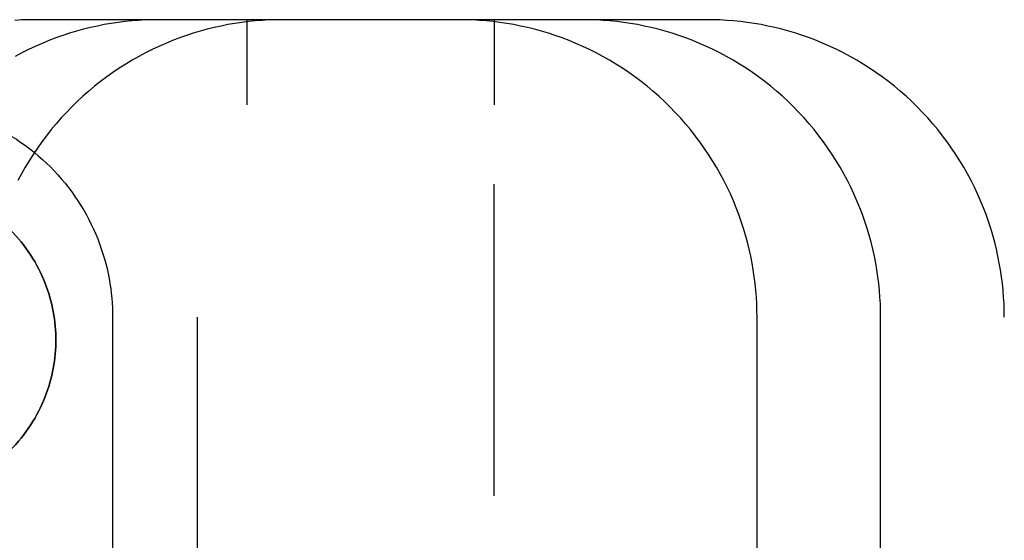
# Model space of a CAD drawing. Header units: millimetres. Extents: x 154 to 631, y -21 to 485.
# Tile 19 of 29: x 180 to 215, y 466 to 485. Entities that reach past the tile are written whole.
import ezdxf

# ---------------------------------------------------------------- set-up
doc = ezdxf.new("R2010")
doc.units = ezdxf.units.MM
doc.header["$MEASUREMENT"] = 0
doc.layers.add('Predefinito', color=5, linetype='Continuous')

# ---------------------------------------------------------------- blocks, each defined once
blk = doc.blocks.new('(#4355) Document')
at = {"layer": 'Predefinito', "extrusion": (0, 1, 0)}
for points in [[(-189.744, 809.482), (-181.019, 559.634)], [(-204.735, 808.958), (-196.01, 559.11)], [(-189.744, 809.481), (-181.019, 559.634)], [(-204.735, 808.958), (-196.01, 559.11)], [(-204.727, 808.84), (-189.737, 809.363)], [(-182.249, 809.743), (-173.524, 559.895)], [(-212.23, 808.696), (-203.505, 558.848)], [(-215.229, 808.592), (-206.504, 558.744)], [(-210.224, 808.648), (-184.24, 809.555)], [(-204.727, 808.84), (-189.737, 809.363)]]:
    blk.add_lwpolyline(points, dxfattribs=at)
at = {"layer": 'Predefinito'}
for points in [[(188.515, 481.806), (188.515, 484.806)], [(197.24, 481.806), (197.24, 484.806)], [(197.232, 468), (197.232, 479)]]:
    blk.add_lwpolyline(points, dxfattribs=at)
at = {"layer": 'Predefinito', "extrusion": (0.034899, 0, 0.999391)}
for points in [[(-10.694, -153.878), (474.473, -153.88), (474.641, -153.885), (474.81, -153.895), (474.98, -153.908), (475.152, -153.926), (475.324, -153.947), (475.497, -153.973), (475.671, -154.003), (475.846, -154.038), (476.02, -154.076), (476.195, -154.12), (476.37, -154.168), (476.545, -154.22), (476.72, -154.277), (476.894, -154.338), (477.067, -154.405), (477.24, -154.475), (477.412, -154.551), (477.582, -154.631), (477.751, -154.716), (477.919, -154.805), (478.085, -154.899), (478.249, -154.998), (478.411, -155.101), (478.57, -155.208), (478.727, -155.319), (478.882, -155.435), (479.034, -155.555), (479.183, -155.679), (479.328, -155.807), (479.471, -155.939), (479.61, -156.075), (479.745, -156.214), (479.877, -156.356), (480.005, -156.502), (480.129, -156.651), (480.249, -156.803), (480.365, -156.957), (480.477, -157.114), (480.584, -157.274), (480.687, -157.436), (480.785, -157.6), (480.879, -157.766), (480.969, -157.933), (481.053, -158.102), (481.134, -158.273), (481.209, -158.445), (481.28, -158.617), (481.346, -158.791), (481.408, -158.965), (481.465, -159.139), (481.517, -159.314), (481.565, -159.489), (481.608, -159.664), (481.647, -159.839), (481.681, -160.013), (481.711, -160.187), (481.737, -160.36), (481.759, -160.533), (481.776, -160.704), (481.79, -160.874), (481.799, -161.044), (481.805, -161.212), (481.806, -176.378), (481.805, -176.544), (481.799, -176.712), (481.79, -176.882), (481.776, -177.052), (481.759, -177.223), (481.737, -177.396), (481.711, -177.569), (481.681, -177.743), (481.647, -177.917), (481.608, -178.092), (481.565, -178.267), (481.517, -178.442), (481.465, -178.617), (481.408, -178.791), (481.346, -178.965), (481.28, -179.139), (481.209, -179.311), (481.134, -179.483), (481.053, -179.654), (480.969, -179.823), (480.879, -179.99), (480.785, -180.156), (480.687, -180.32), (480.584, -180.482), (480.477, -180.642), (480.365, -180.799), (480.249, -180.953), (480.129, -181.105), (480.005, -181.254), (479.877, -181.4), (479.745, -181.542), (479.61, -181.681), (479.471, -181.817), (479.328, -181.949), (479.183, -182.077), (479.034, -182.201), (478.882, -182.321), (478.727, -182.437), (478.57, -182.548), (478.411, -182.655), (478.249, -182.758), (478.085, -182.857), (477.919, -182.951), (477.751, -183.04), (477.582, -183.125), (477.412, -183.205), (477.24, -183.281), (477.067, -183.351), (476.894, -183.418), (476.72, -183.479), (476.545, -183.536), (476.37, -183.589), (476.195, -183.636), (476.02, -183.68), (475.846, -183.718), (475.671, -183.753), (475.497, -183.783), (475.324, -183.809), (475.152, -183.83), (474.98, -183.848), (474.81, -183.861), (474.641, -183.871), (474.473, -183.876), (474.306, -183.878)], [(-10.694, -153.878), (474.473, -153.88), (474.641, -153.885), (474.81, -153.895), (474.98, -153.908), (475.152, -153.926), (475.324, -153.947), (475.497, -153.973), (475.671, -154.003), (475.846, -154.038), (476.02, -154.076), (476.195, -154.12), (476.37, -154.168), (476.545, -154.22), (476.72, -154.277), (476.894, -154.338), (477.067, -154.405), (477.24, -154.475), (477.412, -154.551), (477.582, -154.631), (477.751, -154.716), (477.919, -154.805), (478.085, -154.899), (478.249, -154.998), (478.411, -155.101), (478.57, -155.208), (478.727, -155.319), (478.882, -155.435), (479.034, -155.555), (479.183, -155.679), (479.328, -155.807), (479.471, -155.939), (479.61, -156.075), (479.745, -156.214), (479.877, -156.356), (480.005, -156.502), (480.129, -156.651), (480.249, -156.803), (480.365, -156.957), (480.477, -157.114), (480.584, -157.274), (480.687, -157.436), (480.785, -157.6), (480.879, -157.766), (480.969, -157.933), (481.053, -158.102), (481.134, -158.273), (481.209, -158.445), (481.28, -158.617), (481.346, -158.791), (481.408, -158.965), (481.465, -159.139), (481.517, -159.314), (481.565, -159.489), (481.608, -159.664), (481.647, -159.839), (481.681, -160.013), (481.711, -160.187), (481.737, -160.36), (481.759, -160.533), (481.776, -160.704), (481.79, -160.874), (481.799, -161.044), (481.805, -161.212), (481.806, -176.378), (481.805, -176.544), (481.799, -176.712), (481.79, -176.882), (481.776, -177.052), (481.759, -177.223), (481.737, -177.396), (481.711, -177.569), (481.681, -177.743), (481.647, -177.917), (481.608, -178.092), (481.565, -178.267), (481.517, -178.442), (481.465, -178.617), (481.408, -178.791), (481.346, -178.965), (481.28, -179.139), (481.209, -179.311), (481.134, -179.483), (481.053, -179.654), (480.969, -179.823), (480.879, -179.99), (480.785, -180.156), (480.687, -180.32), (480.584, -180.482), (480.477, -180.642), (480.365, -180.799), (480.249, -180.953), (480.129, -181.105), (480.005, -181.254), (479.877, -181.4), (479.745, -181.542), (479.61, -181.681), (479.471, -181.817), (479.328, -181.949), (479.183, -182.077), (479.034, -182.201), (478.882, -182.321), (478.727, -182.437), (478.57, -182.548), (478.411, -182.655), (478.249, -182.758), (478.085, -182.857), (477.919, -182.951), (477.751, -183.04), (477.582, -183.125), (477.412, -183.205), (477.24, -183.281), (477.067, -183.351), (476.894, -183.418), (476.72, -183.479), (476.545, -183.536), (476.37, -183.589), (476.195, -183.636), (476.02, -183.68), (475.846, -183.718), (475.671, -183.753), (475.497, -183.783), (475.324, -183.809), (475.152, -183.83), (474.98, -183.848), (474.81, -183.861), (474.641, -183.871), (474.473, -183.876), (474.306, -183.878)], [(-10.694, -153.878), (474.473, -153.88), (474.641, -153.885), (474.81, -153.895), (474.98, -153.908), (475.152, -153.926), (475.324, -153.947), (475.497, -153.973), (475.671, -154.003), (475.846, -154.038), (476.02, -154.076), (476.195, -154.12), (476.37, -154.168), (476.545, -154.22), (476.72, -154.277), (476.894, -154.338), (477.067, -154.405), (477.24, -154.475), (477.412, -154.551), (477.582, -154.631), (477.751, -154.716), (477.919, -154.805), (478.085, -154.899), (478.249, -154.998), (478.411, -155.101), (478.57, -155.208), (478.727, -155.319), (478.882, -155.435), (479.034, -155.555), (479.183, -155.679), (479.328, -155.807), (479.471, -155.939), (479.61, -156.075), (479.745, -156.214), (479.877, -156.356), (480.005, -156.502), (480.129, -156.651), (480.249, -156.803), (480.365, -156.957), (480.477, -157.114), (480.584, -157.274), (480.687, -157.436), (480.785, -157.6), (480.879, -157.766), (480.969, -157.933), (481.053, -158.102), (481.134, -158.273), (481.209, -158.445), (481.28, -158.617), (481.346, -158.791), (481.408, -158.965), (481.465, -159.139), (481.517, -159.314), (481.565, -159.489), (481.608, -159.664), (481.647, -159.839), (481.681, -160.013), (481.711, -160.187), (481.737, -160.36), (481.759, -160.533), (481.776, -160.704), (481.79, -160.874), (481.799, -161.044), (481.805, -161.212), (481.806, -176.378), (481.805, -176.544), (481.799, -176.712), (481.79, -176.882), (481.776, -177.052), (481.759, -177.223), (481.737, -177.396), (481.711, -177.569), (481.681, -177.743), (481.647, -177.917), (481.608, -178.092), (481.565, -178.267), (481.517, -178.442), (481.465, -178.617), (481.408, -178.791), (481.346, -178.965), (481.28, -179.139), (481.209, -179.311), (481.134, -179.483), (481.053, -179.654), (480.969, -179.823), (480.879, -179.99), (480.785, -180.156), (480.687, -180.32), (480.584, -180.482), (480.477, -180.642), (480.365, -180.799), (480.249, -180.953), (480.129, -181.105), (480.005, -181.254), (479.877, -181.4), (479.745, -181.542), (479.61, -181.681), (479.471, -181.817), (479.328, -181.949), (479.183, -182.077), (479.034, -182.201), (478.882, -182.321), (478.727, -182.437), (478.57, -182.548), (478.411, -182.655), (478.249, -182.758), (478.085, -182.857), (477.919, -182.951), (477.751, -183.04), (477.582, -183.125), (477.412, -183.205), (477.24, -183.281), (477.067, -183.351), (476.894, -183.418), (476.72, -183.479), (476.545, -183.536), (476.37, -183.589), (476.195, -183.636), (476.02, -183.68), (475.846, -183.718), (475.671, -183.753), (475.497, -183.783), (475.324, -183.809), (475.152, -183.83), (474.98, -183.848), (474.81, -183.861), (474.641, -183.871), (474.473, -183.876), (474.306, -183.878)], [(468, -161.375), (468.001, -161.253), (468.005, -161.129), (468.012, -161.005), (468.022, -160.88), (468.035, -160.755), (468.051, -160.628), (468.07, -160.501), (468.092, -160.374), (468.117, -160.246), (468.146, -160.118), (468.177, -159.99), (468.212, -159.861), (468.251, -159.733), (468.292, -159.605), (468.338, -159.477), (468.386, -159.35), (468.438, -159.224), (468.493, -159.098), (468.552, -158.973), (468.614, -158.849), (468.68, -158.726), (468.749, -158.604), (468.821, -158.484), (468.897, -158.365), (468.975, -158.248), (469.057, -158.133), (469.142, -158.019), (469.23, -157.908), (469.321, -157.799), (469.415, -157.692), (469.512, -157.588), (469.611, -157.486), (469.713, -157.386), (469.817, -157.29), (469.924, -157.196), (470.033, -157.105), (470.145, -157.017), (470.258, -156.932), (470.373, -156.85), (470.49, -156.771), (470.609, -156.696), (470.729, -156.624), (470.851, -156.555), (470.974, -156.489), (471.098, -156.427), (471.223, -156.368), (471.349, -156.313), (471.475, -156.261), (471.603, -156.212), (471.73, -156.167), (471.858, -156.125), (471.987, -156.087), (472.115, -156.052), (472.243, -156.02), (472.371, -155.992), (472.499, -155.966), (472.627, -155.944), (472.754, -155.926), (472.88, -155.91), (473.006, -155.897), (473.131, -155.887), (473.255, -155.88), (473.378, -155.876), (473.5, -155.875), (473.622, -155.876), (473.745, -155.88), (473.869, -155.887), (473.994, -155.897), (474.12, -155.91), (474.246, -155.926), (474.373, -155.944), (474.501, -155.966), (474.629, -155.992), (474.757, -156.02), (474.885, -156.052), (475.013, -156.087), (475.142, -156.125), (475.27, -156.167), (475.397, -156.212), (475.525, -156.261), (475.651, -156.313), (475.777, -156.368), (475.902, -156.427), (476.026, -156.489), (476.149, -156.555), (476.271, -156.624), (476.391, -156.696), (476.51, -156.771), (476.627, -156.85), (476.742, -156.932), (476.855, -157.017), (476.967, -157.105), (477.076, -157.196), (477.183, -157.29), (477.287, -157.386), (477.389, -157.486), (477.488, -157.588), (477.585, -157.692), (477.679, -157.799), (477.77, -157.908), (477.858, -158.019), (477.943, -158.133), (478.025, -158.248), (478.103, -158.365), (478.179, -158.484), (478.251, -158.604), (478.32, -158.726), (478.386, -158.849), (478.448, -158.973), (478.507, -159.098), (478.562, -159.224), (478.614, -159.35), (478.662, -159.477), (478.708, -159.605), (478.749, -159.733), (478.788, -159.861), (478.823, -159.99), (478.854, -160.118), (478.883, -160.246), (478.908, -160.374), (478.93, -160.501), (478.949, -160.628), (478.965, -160.755), (478.978, -160.88), (478.988, -161.005), (478.995, -161.129), (478.999, -161.253), (479, -161.375)], [(468, -161.375), (468.001, -161.253), (468.005, -161.129), (468.012, -161.005), (468.022, -160.88), (468.035, -160.755), (468.051, -160.628), (468.07, -160.501), (468.092, -160.374), (468.117, -160.246), (468.146, -160.118), (468.177, -159.99), (468.212, -159.861), (468.251, -159.733), (468.292, -159.605), (468.338, -159.477), (468.386, -159.35), (468.438, -159.224), (468.493, -159.098), (468.552, -158.973), (468.614, -158.849), (468.68, -158.726), (468.749, -158.604), (468.821, -158.484), (468.897, -158.365), (468.975, -158.248), (469.057, -158.133), (469.142, -158.019), (469.23, -157.908), (469.321, -157.799), (469.415, -157.692), (469.512, -157.588), (469.611, -157.486), (469.713, -157.386), (469.817, -157.29), (469.924, -157.196), (470.033, -157.105), (470.145, -157.017), (470.258, -156.932), (470.373, -156.85), (470.49, -156.771), (470.609, -156.696), (470.729, -156.624), (470.851, -156.555), (470.974, -156.489), (471.098, -156.427), (471.223, -156.368), (471.349, -156.313), (471.475, -156.261), (471.603, -156.212), (471.73, -156.167), (471.858, -156.125), (471.987, -156.087), (472.115, -156.052), (472.243, -156.02), (472.371, -155.992), (472.499, -155.966), (472.627, -155.944), (472.754, -155.926), (472.88, -155.91), (473.006, -155.897), (473.131, -155.887), (473.255, -155.88), (473.378, -155.876), (473.5, -155.875), (473.622, -155.876), (473.745, -155.88), (473.869, -155.887), (473.994, -155.897), (474.12, -155.91), (474.246, -155.926), (474.373, -155.944), (474.501, -155.966), (474.629, -155.992), (474.757, -156.02), (474.885, -156.052), (475.013, -156.087), (475.142, -156.125), (475.27, -156.167), (475.397, -156.212), (475.525, -156.261), (475.651, -156.313), (475.777, -156.368), (475.902, -156.427), (476.026, -156.489), (476.149, -156.555), (476.271, -156.624), (476.391, -156.696), (476.51, -156.771), (476.627, -156.85), (476.742, -156.932), (476.855, -157.017), (476.967, -157.105), (477.076, -157.196), (477.183, -157.29), (477.287, -157.386), (477.389, -157.486), (477.488, -157.588), (477.585, -157.692), (477.679, -157.799), (477.77, -157.908), (477.858, -158.019), (477.943, -158.133), (478.025, -158.248), (478.103, -158.365), (478.179, -158.484), (478.251, -158.604), (478.32, -158.726), (478.386, -158.849), (478.448, -158.973), (478.507, -159.098), (478.562, -159.224), (478.614, -159.35), (478.662, -159.477), (478.708, -159.605), (478.749, -159.733), (478.788, -159.861), (478.823, -159.99), (478.854, -160.118), (478.883, -160.246), (478.908, -160.374), (478.93, -160.501), (478.949, -160.628), (478.965, -160.755), (478.978, -160.88), (478.988, -161.005), (478.995, -161.129), (478.999, -161.253), (479, -176.375)], [(479, -176.375), (478.999, -176.497), (478.995, -176.62), (478.988, -176.744), (478.978, -176.869), (478.965, -176.995), (478.949, -177.121), (478.93, -177.248), (478.908, -177.375), (478.883, -177.503), (478.854, -177.631), (478.823, -177.76), (478.788, -177.888), (478.749, -178.016), (478.708, -178.144), (478.662, -178.272), (478.614, -178.399), (478.562, -178.526), (478.507, -178.652), (478.448, -178.777), (478.386, -178.901), (478.32, -179.024), (478.251, -179.145), (478.179, -179.266), (478.103, -179.384), (478.025, -179.501), (477.943, -179.617), (477.858, -179.73), (477.77, -179.841), (477.679, -179.95), (477.585, -180.057), (477.488, -180.162), (477.389, -180.264), (477.287, -180.363), (477.183, -180.46), (477.076, -180.554), (476.967, -180.645), (476.855, -180.733), (476.742, -180.818), (476.627, -180.899), (476.51, -180.978), (476.391, -181.054), (476.271, -181.126), (476.149, -181.195), (476.026, -181.26), (475.902, -181.322), (475.777, -181.381), (475.651, -181.437), (475.525, -181.489), (475.397, -181.537), (475.27, -181.582), (475.142, -181.624), (475.013, -181.662), (474.885, -181.697), (474.757, -181.729), (474.629, -181.758), (474.501, -181.783), (474.373, -181.805), (474.246, -181.824), (474.12, -181.84), (473.994, -181.852), (473.869, -181.862), (473.745, -181.869), (473.622, -181.873), (473.5, -181.875), (473.378, -181.873), (473.255, -181.869), (473.131, -181.862), (473.006, -181.852), (472.88, -181.84), (472.754, -181.824), (472.627, -181.805), (472.499, -181.783), (472.371, -181.758), (472.243, -181.729), (472.115, -181.697), (471.987, -181.662), (471.858, -181.624), (471.73, -181.582), (471.603, -181.537), (471.475, -181.489), (471.349, -181.437), (471.223, -181.381), (471.098, -181.322), (470.974, -181.26), (470.851, -181.195), (470.729, -181.126), (470.609, -181.054), (470.49, -180.978), (470.373, -180.899), (470.258, -180.818), (470.145, -180.733), (470.033, -180.645), (469.924, -180.554), (469.817, -180.46), (469.713, -180.363), (469.611, -180.264), (469.512, -180.162), (469.415, -180.057), (469.321, -179.95), (469.23, -179.841), (469.142, -179.73), (469.057, -179.617), (468.975, -179.501), (468.897, -179.384), (468.821, -179.266), (468.749, -179.145), (468.68, -179.024), (468.614, -178.901), (468.552, -178.777), (468.493, -178.652), (468.438, -178.526), (468.386, -178.399), (468.338, -178.272), (468.292, -178.144), (468.251, -178.016), (468.212, -177.888), (468.177, -177.76), (468.146, -177.631), (468.117, -177.503), (468.092, -177.375), (468.07, -177.248), (468.051, -177.121), (468.035, -176.995), (468.022, -176.869), (468.012, -176.744), (468.005, -176.62), (468.001, -176.497), (468, -161.375)], [(468, -176.375), (468.001, -176.497), (468.005, -176.62), (468.012, -176.744), (468.022, -176.869), (468.035, -176.995), (468.051, -177.121), (468.07, -177.248), (468.092, -177.375), (468.117, -177.503), (468.146, -177.631), (468.177, -177.76), (468.212, -177.888), (468.251, -178.016), (468.292, -178.144), (468.338, -178.272), (468.386, -178.399), (468.438, -178.526), (468.493, -178.652), (468.552, -178.777), (468.614, -178.901), (468.68, -179.024), (468.749, -179.145), (468.821, -179.266), (468.897, -179.384), (468.975, -179.501), (469.057, -179.617), (469.142, -179.73), (469.23, -179.841), (469.321, -179.95), (469.415, -180.057), (469.512, -180.162), (469.611, -180.264), (469.713, -180.363), (469.817, -180.46), (469.924, -180.554), (470.033, -180.645), (470.145, -180.733), (470.258, -180.818), (470.373, -180.899), (470.49, -180.978), (470.609, -181.054), (470.729, -181.126), (470.851, -181.195), (470.974, -181.26), (471.098, -181.322), (471.223, -181.381), (471.349, -181.437), (471.475, -181.489), (471.603, -181.537), (471.73, -181.582), (471.858, -181.624), (471.987, -181.662), (472.115, -181.697), (472.243, -181.729), (472.371, -181.758), (472.499, -181.783), (472.627, -181.805), (472.754, -181.824), (472.88, -181.84), (473.006, -181.852), (473.131, -181.862), (473.255, -181.869), (473.378, -181.873), (473.5, -181.875), (473.622, -181.873), (473.745, -181.869), (473.869, -181.862), (473.994, -181.852), (474.12, -181.84), (474.246, -181.824), (474.373, -181.805), (474.501, -181.783), (474.629, -181.758), (474.757, -181.729), (474.885, -181.697), (475.013, -181.662), (475.142, -181.624), (475.27, -181.582), (475.397, -181.537), (475.525, -181.489), (475.651, -181.437), (475.777, -181.381), (475.902, -181.322), (476.026, -181.26), (476.149, -181.195), (476.271, -181.126), (476.391, -181.054), (476.51, -180.978), (476.627, -180.899), (476.742, -180.818), (476.855, -180.733), (476.967, -180.645), (477.076, -180.554), (477.183, -180.46), (477.287, -180.363), (477.389, -180.264), (477.488, -180.162), (477.585, -180.057), (477.679, -179.95), (477.77, -179.841), (477.858, -179.73), (477.943, -179.617), (478.025, -179.501), (478.103, -179.384), (478.179, -179.266), (478.251, -179.145), (478.32, -179.024), (478.386, -178.901), (478.448, -178.777), (478.507, -178.652), (478.562, -178.526), (478.614, -178.399), (478.662, -178.272), (478.708, -178.144), (478.749, -178.016), (478.788, -177.888), (478.823, -177.76), (478.854, -177.631), (478.883, -177.503), (478.908, -177.375), (478.93, -177.248), (478.949, -177.121), (478.965, -176.995), (478.978, -176.869), (478.988, -176.744), (478.995, -176.62), (478.999, -176.497), (479, -176.375)], [(474.306, -183.878), (-10.86, -183.876), (-11.028, -183.871), (-11.197, -183.861), (-11.367, -183.848), (-11.539, -183.83), (-11.711, -183.809), (-11.884, -183.783), (-12.058, -183.753), (-12.233, -183.718), (-12.407, -183.68), (-12.582, -183.636), (-12.757, -183.589), (-12.932, -183.536), (-13.107, -183.479), (-13.281, -183.418), (-13.454, -183.351), (-13.627, -183.281), (-13.799, -183.205), (-13.969, -183.125), (-14.138, -183.04), (-14.306, -182.951), (-14.472, -182.857), (-14.636, -182.758), (-14.798, -182.655), (-14.957, -182.548), (-15.114, -182.437), (-15.269, -182.321), (-15.421, -182.201), (-15.57, -182.077), (-15.715, -181.949), (-15.858, -181.817), (-15.997, -181.681), (-16.132, -181.542), (-16.264, -181.4), (-16.392, -181.254), (-16.516, -181.105), (-16.636, -180.953), (-16.752, -180.799), (-16.864, -180.642), (-16.971, -180.482), (-17.074, -180.32), (-17.172, -180.156), (-17.266, -179.99), (-17.356, -179.823), (-17.44, -179.654), (-17.521, -179.483), (-17.596, -179.311), (-17.667, -179.139), (-17.733, -178.965), (-17.795, -178.791), (-17.852, -178.617), (-17.904, -178.442), (-17.952, -178.267), (-17.995, -178.092), (-18.034, -177.917), (-18.068, -177.743), (-18.098, -177.569), (-18.124, -177.396), (-18.146, -177.223), (-18.163, -177.052), (-18.177, -176.882), (-18.186, -176.712), (-18.192, -176.544), (-18.194, -161.378), (-18.192, -161.212), (-18.186, -161.044), (-18.177, -160.874), (-18.163, -160.704), (-18.146, -160.533), (-18.124, -160.36), (-18.098, -160.187), (-18.068, -160.013), (-18.034, -159.839), (-17.995, -159.664), (-17.952, -159.489), (-17.904, -159.314), (-17.852, -159.139), (-17.795, -158.965), (-17.733, -158.791), (-17.667, -158.617), (-17.596, -158.445), (-17.521, -158.273), (-17.44, -158.102), (-17.356, -157.933), (-17.266, -157.766), (-17.172, -157.6), (-17.074, -157.436), (-16.971, -157.274), (-16.864, -157.114), (-16.752, -156.957), (-16.636, -156.803), (-16.516, -156.651), (-16.392, -156.502), (-16.264, -156.356), (-16.132, -156.214), (-15.997, -156.075), (-15.858, -155.939), (-15.715, -155.807), (-15.57, -155.679), (-15.421, -155.555), (-15.269, -155.435), (-15.114, -155.319), (-14.957, -155.208), (-14.798, -155.101), (-14.636, -154.998), (-14.472, -154.899), (-14.306, -154.805), (-14.138, -154.716), (-13.969, -154.631), (-13.799, -154.551), (-13.627, -154.475), (-13.454, -154.405), (-13.281, -154.338), (-13.107, -154.277), (-12.932, -154.22), (-12.757, -154.168), (-12.582, -154.12), (-12.407, -154.076), (-12.233, -154.038), (-12.058, -154.003), (-11.884, -153.973), (-11.711, -153.947), (-11.539, -153.926), (-11.367, -153.908), (-11.197, -153.895), (-11.028, -153.885), (-10.86, -153.88), (-10.694, -153.878)], [(474.306, -183.878), (-10.86, -183.876), (-11.028, -183.871), (-11.197, -183.861), (-11.367, -183.848), (-11.539, -183.83), (-11.711, -183.809), (-11.884, -183.783), (-12.058, -183.753), (-12.233, -183.718), (-12.407, -183.68), (-12.582, -183.636), (-12.757, -183.589), (-12.932, -183.536), (-13.107, -183.479), (-13.281, -183.418), (-13.454, -183.351), (-13.627, -183.281), (-13.799, -183.205), (-13.969, -183.125), (-14.138, -183.04), (-14.306, -182.951), (-14.472, -182.857), (-14.636, -182.758), (-14.798, -182.655), (-14.957, -182.548), (-15.114, -182.437), (-15.269, -182.321), (-15.421, -182.201), (-15.57, -182.077), (-15.715, -181.949), (-15.858, -181.817), (-15.997, -181.681), (-16.132, -181.542), (-16.264, -181.4), (-16.392, -181.254), (-16.516, -181.105), (-16.636, -180.953), (-16.752, -180.799), (-16.864, -180.642), (-16.971, -180.482), (-17.074, -180.32), (-17.172, -180.156), (-17.266, -179.99), (-17.356, -179.823), (-17.44, -179.654), (-17.521, -179.483), (-17.596, -179.311), (-17.667, -179.139), (-17.733, -178.965), (-17.795, -178.791), (-17.852, -178.617), (-17.904, -178.442), (-17.952, -178.267), (-17.995, -178.092), (-18.034, -177.917), (-18.068, -177.743), (-18.098, -177.569), (-18.124, -177.396), (-18.146, -177.223), (-18.163, -177.052), (-18.177, -176.882), (-18.186, -176.712), (-18.192, -176.544), (-18.194, -161.378), (-18.192, -161.212), (-18.186, -161.044), (-18.177, -160.874), (-18.163, -160.704), (-18.146, -160.533), (-18.124, -160.36), (-18.098, -160.187), (-18.068, -160.013), (-18.034, -159.839), (-17.995, -159.664), (-17.952, -159.489), (-17.904, -159.314), (-17.852, -159.139), (-17.795, -158.965), (-17.733, -158.791), (-17.667, -158.617), (-17.596, -158.445), (-17.521, -158.273), (-17.44, -158.102), (-17.356, -157.933), (-17.266, -157.766), (-17.172, -157.6), (-17.074, -157.436), (-16.971, -157.274), (-16.864, -157.114), (-16.752, -156.957), (-16.636, -156.803), (-16.516, -156.651), (-16.392, -156.502), (-16.264, -156.356), (-16.132, -156.214), (-15.997, -156.075), (-15.858, -155.939), (-15.715, -155.807), (-15.57, -155.679), (-15.421, -155.555), (-15.269, -155.435), (-15.114, -155.319), (-14.957, -155.208), (-14.798, -155.101), (-14.636, -154.998), (-14.472, -154.899), (-14.306, -154.805), (-14.138, -154.716), (-13.969, -154.631), (-13.799, -154.551), (-13.627, -154.475), (-13.454, -154.405), (-13.281, -154.338), (-13.107, -154.277), (-12.932, -154.22), (-12.757, -154.168), (-12.582, -154.12), (-12.407, -154.076), (-12.233, -154.038), (-12.058, -154.003), (-11.884, -153.973), (-11.711, -153.947), (-11.539, -153.926), (-11.367, -153.908), (-11.197, -153.895), (-11.028, -153.885), (-10.86, -153.88), (-10.694, -153.878)], [(-10.694, -150.878), (-10.927, -150.881), (-11.162, -150.888), (-11.399, -150.902), (-11.637, -150.92), (-11.877, -150.945), (-12.118, -150.975), (-12.361, -151.011), (-12.604, -151.053), (-12.848, -151.101), (-13.093, -151.156), (-13.338, -151.216), (-13.583, -151.283), (-13.828, -151.357), (-14.072, -151.436), (-14.316, -151.523), (-14.559, -151.615), (-14.8, -151.714), (-15.041, -151.82), (-15.279, -151.932), (-15.516, -152.051), (-15.751, -152.176), (-15.983, -152.308), (-16.213, -152.446), (-16.439, -152.59), (-16.663, -152.74), (-16.883, -152.896), (-17.099, -153.058), (-17.312, -153.226), (-17.52, -153.4), (-17.724, -153.579), (-17.924, -153.764), (-18.118, -153.953), (-18.308, -154.148), (-18.492, -154.348), (-18.672, -154.552), (-18.845, -154.76), (-19.013, -154.972), (-19.175, -155.189), (-19.332, -155.409), (-19.482, -155.632), (-19.626, -155.859), (-19.764, -156.089), (-19.895, -156.321), (-20.021, -156.555), (-20.139, -156.792), (-20.251, -157.031), (-20.357, -157.271), (-20.456, -157.513), (-20.549, -157.756), (-20.635, -158), (-20.715, -158.244), (-20.788, -158.489), (-20.855, -158.734), (-20.916, -158.979), (-20.97, -159.223), (-21.018, -159.467), (-21.06, -159.711), (-21.096, -159.953), (-21.127, -160.195), (-21.151, -160.435), (-21.17, -160.673), (-21.183, -160.91), (-21.191, -161.145), (-21.194, -176.378), (-21.191, -176.611), (-21.183, -176.846), (-21.17, -177.083), (-21.151, -177.321), (-21.127, -177.562), (-21.096, -177.803), (-21.06, -178.045), (-21.018, -178.289), (-20.97, -178.533), (-20.916, -178.777), (-20.855, -179.022), (-20.788, -179.267), (-20.715, -179.512), (-20.635, -179.756), (-20.549, -180), (-20.456, -180.243), (-20.357, -180.485), (-20.251, -180.725), (-20.139, -180.964), (-20.021, -181.201), (-19.895, -181.435), (-19.764, -181.668), (-19.626, -181.897), (-19.482, -182.124), (-19.332, -182.347), (-19.175, -182.567), (-19.013, -182.784), (-18.845, -182.996), (-18.672, -183.205), (-18.492, -183.409), (-18.308, -183.608), (-18.118, -183.803), (-17.924, -183.992), (-17.724, -184.177), (-17.52, -184.356), (-17.312, -184.53), (-17.099, -184.698), (-16.883, -184.86), (-16.663, -185.016), (-16.439, -185.166), (-16.213, -185.311), (-15.983, -185.448), (-15.751, -185.58), (-15.516, -185.705), (-15.279, -185.824), (-15.041, -185.936), (-14.8, -186.042), (-14.559, -186.141), (-14.316, -186.233), (-14.072, -186.32), (-13.828, -186.399), (-13.583, -186.473), (-13.338, -186.54), (-13.093, -186.6), (-12.848, -186.655), (-12.604, -186.703), (-12.361, -186.745), (-12.118, -186.781), (-11.877, -186.811), (-11.637, -186.836), (-11.399, -186.854), (-11.162, -186.868), (-10.927, -186.875), (474.306, -186.878)], [(474.306, -183.878), (-10.86, -183.876), (-11.028, -183.871), (-11.197, -183.861), (-11.367, -183.848), (-11.539, -183.83), (-11.711, -183.809), (-11.884, -183.783), (-12.058, -183.753), (-12.233, -183.718), (-12.407, -183.68), (-12.582, -183.636), (-12.757, -183.589), (-12.932, -183.536), (-13.107, -183.479), (-13.281, -183.418), (-13.454, -183.351), (-13.627, -183.281), (-13.799, -183.205), (-13.969, -183.125), (-14.138, -183.04), (-14.306, -182.951), (-14.472, -182.857), (-14.636, -182.758), (-14.798, -182.655), (-14.957, -182.548), (-15.114, -182.437), (-15.269, -182.321), (-15.421, -182.201), (-15.57, -182.077), (-15.715, -181.949), (-15.858, -181.817), (-15.997, -181.681), (-16.132, -181.542), (-16.264, -181.4), (-16.392, -181.254), (-16.516, -181.105), (-16.636, -180.953), (-16.752, -180.799), (-16.864, -180.642), (-16.971, -180.482), (-17.074, -180.32), (-17.172, -180.156), (-17.266, -179.99), (-17.356, -179.823), (-17.44, -179.654), (-17.521, -179.483), (-17.596, -179.311), (-17.667, -179.139), (-17.733, -178.965), (-17.795, -178.791), (-17.852, -178.617), (-17.904, -178.442), (-17.952, -178.267), (-17.995, -178.092), (-18.034, -177.917), (-18.068, -177.743), (-18.098, -177.569), (-18.124, -177.396), (-18.146, -177.223), (-18.163, -177.052), (-18.177, -176.882), (-18.186, -176.712), (-18.192, -176.544), (-18.194, -161.378), (-18.192, -161.212), (-18.186, -161.044), (-18.177, -160.874), (-18.163, -160.704), (-18.146, -160.533), (-18.124, -160.36), (-18.098, -160.187), (-18.068, -160.013), (-18.034, -159.839), (-17.995, -159.664), (-17.952, -159.489), (-17.904, -159.314), (-17.852, -159.139), (-17.795, -158.965), (-17.733, -158.791), (-17.667, -158.617), (-17.596, -158.445), (-17.521, -158.273), (-17.44, -158.102), (-17.356, -157.933), (-17.266, -157.766), (-17.172, -157.6), (-17.074, -157.436), (-16.971, -157.274), (-16.864, -157.114), (-16.752, -156.957), (-16.636, -156.803), (-16.516, -156.651), (-16.392, -156.502), (-16.264, -156.356), (-16.132, -156.214), (-15.997, -156.075), (-15.858, -155.939), (-15.715, -155.807), (-15.57, -155.679), (-15.421, -155.555), (-15.269, -155.435), (-15.114, -155.319), (-14.957, -155.208), (-14.798, -155.101), (-14.636, -154.998), (-14.472, -154.899), (-14.306, -154.805), (-14.138, -154.716), (-13.969, -154.631), (-13.799, -154.551), (-13.627, -154.475), (-13.454, -154.405), (-13.281, -154.338), (-13.107, -154.277), (-12.932, -154.22), (-12.757, -154.168), (-12.582, -154.12), (-12.407, -154.076), (-12.233, -154.038), (-12.058, -154.003), (-11.884, -153.973), (-11.711, -153.947), (-11.539, -153.926), (-11.367, -153.908), (-11.197, -153.895), (-11.028, -153.885), (-10.86, -153.88), (-10.694, -153.878)]]:
    blk.add_lwpolyline(points, dxfattribs=at)
at = {"layer": 'Predefinito'}
for points in [[(206.504, 474.306, 558.744), (206.501, 474.54, 558.744), (206.493, 474.775, 558.744), (206.48, 475.011, 558.744), (206.461, 475.25, 558.745), (206.437, 475.49, 558.746), (206.407, 475.731, 558.747), (206.371, 475.974, 558.748), (206.329, 476.217, 558.75), (206.28, 476.461, 558.751), (206.226, 476.706, 558.753), (206.166, 476.951, 558.755), (206.099, 477.196, 558.758), (206.025, 477.44, 558.76), (205.946, 477.685, 558.763), (205.86, 477.929, 558.766), (205.767, 478.171, 558.769), (205.668, 478.413, 558.773), (205.562, 478.654, 558.776), (205.45, 478.892, 558.78), (205.331, 479.129, 558.785), (205.206, 479.364, 558.789), (205.075, 479.596, 558.794), (204.937, 479.826, 558.798), (204.793, 480.052, 558.803), (204.643, 480.276, 558.809), (204.487, 480.496, 558.814), (204.325, 480.712, 558.82), (204.157, 480.925, 558.826), (203.983, 481.133, 558.832), (203.804, 481.337, 558.838), (203.62, 481.536, 558.844), (203.43, 481.731, 558.851), (203.236, 481.921, 558.858), (203.036, 482.105, 558.865), (202.832, 482.284, 558.872), (202.624, 482.458, 558.879), (202.412, 482.626, 558.887), (202.196, 482.788, 558.894), (201.976, 482.945, 558.902), (201.752, 483.095, 558.91), (201.526, 483.239, 558.917), (201.296, 483.377, 558.925), (201.064, 483.508, 558.934), (200.83, 483.633, 558.942), (200.593, 483.752, 558.95), (200.355, 483.864, 558.958), (200.114, 483.97, 558.967), (199.873, 484.069, 558.975), (199.63, 484.162, 558.984), (199.386, 484.248, 558.992), (199.142, 484.328, 559.001), (198.897, 484.401, 559.009), (198.653, 484.468, 559.018), (198.408, 484.529, 559.026), (198.163, 484.583, 559.035), (197.92, 484.631, 559.043), (197.676, 484.673, 559.052), (197.434, 484.709, 559.06), (197.193, 484.74, 559.069), (196.953, 484.764, 559.077), (196.715, 484.783, 559.085), (196.478, 484.796, 559.094), (196.243, 484.804, 559.102), (181.019, 484.806, 559.634), (180.786, 484.804, 559.642), (180.551, 484.796, 559.65), (180.315, 484.783, 559.658)], [(210.866, 474.306, 683.667), (210.864, 474.54, 683.668), (210.856, 474.775, 683.668), (210.842, 475.011, 683.668), (210.824, 475.25, 683.669), (210.799, 475.49, 683.67), (210.769, 475.731, 683.671), (210.733, 475.974, 683.672), (210.691, 476.217, 683.674), (210.643, 476.461, 683.675), (210.588, 476.706, 683.677), (210.528, 476.951, 683.679), (210.461, 477.196, 683.682), (210.388, 477.44, 683.684), (210.308, 477.685, 683.687), (210.222, 477.929, 683.69), (210.129, 478.171, 683.693), (210.03, 478.413, 683.697), (209.925, 478.654, 683.7), (209.812, 478.892, 683.704), (209.694, 479.129, 683.708), (209.569, 479.364, 683.713), (209.437, 479.596, 683.717), (209.3, 479.826, 683.722), (209.156, 480.052, 683.727), (209.005, 480.276, 683.732), (208.849, 480.496, 683.738), (208.687, 480.712, 683.744), (208.519, 480.925, 683.749), (208.346, 481.133, 683.755), (208.167, 481.337, 683.762), (207.982, 481.536, 683.768), (207.793, 481.731, 683.775), (207.598, 481.921, 683.782), (207.399, 482.105, 683.789), (207.195, 482.284, 683.796), (206.987, 482.458, 683.803), (206.774, 482.626, 683.81), (206.558, 482.788, 683.818), (206.338, 482.945, 683.826), (206.115, 483.095, 683.833), (205.888, 483.239, 683.841), (205.659, 483.377, 683.849), (205.427, 483.508, 683.857), (205.192, 483.633, 683.866), (204.956, 483.752, 683.874), (204.717, 483.864, 683.882), (204.477, 483.97, 683.891), (204.235, 484.069, 683.899), (203.992, 484.162, 683.908), (203.749, 484.248, 683.916), (203.505, 484.328, 683.925), (203.26, 484.401, 683.933), (203.015, 484.468, 683.942), (202.77, 484.529, 683.95), (202.526, 484.583, 683.959), (202.282, 484.631, 683.967), (202.039, 484.673, 683.976), (201.796, 484.709, 683.984), (201.555, 484.74, 683.993), (201.315, 484.764, 684.001), (201.077, 484.783, 684.009), (200.84, 484.796, 684.018), (200.605, 484.804, 684.026), (185.382, 484.806, 684.557), (185.149, 484.804, 684.566), (184.914, 484.796, 684.574), (184.677, 484.783, 684.582), (184.439, 484.764, 684.59), (184.199, 484.74, 684.599), (183.958, 484.709, 684.607), (183.715, 484.673, 684.616), (183.472, 484.631, 684.624), (183.228, 484.583, 684.633), (182.984, 484.529, 684.641), (182.739, 484.468, 684.65), (182.494, 484.401, 684.658), (182.25, 484.328, 684.667), (182.005, 484.248, 684.675), (181.762, 484.162, 684.684), (181.519, 484.069, 684.692), (181.277, 483.97, 684.701), (181.037, 483.864, 684.709), (180.799, 483.752, 684.717), (180.562, 483.633, 684.726), (180.328, 483.508, 684.734)], [(215.229, 474.306, 808.591), (215.226, 474.54, 808.591), (215.218, 474.775, 808.592), (215.205, 475.011, 808.592), (215.186, 475.25, 808.593), (215.162, 475.49, 808.594), (215.132, 475.731, 808.595), (215.095, 475.974, 808.596), (215.053, 476.217, 808.597), (215.005, 476.461, 808.599), (214.951, 476.706, 808.601), (214.89, 476.951, 808.603), (214.824, 477.196, 808.605), (214.75, 477.44, 808.608), (214.671, 477.685, 808.611), (214.584, 477.929, 808.614), (214.492, 478.171, 808.617), (214.393, 478.413, 808.621), (214.287, 478.654, 808.624), (214.175, 478.892, 808.628), (214.056, 479.129, 808.632), (213.931, 479.364, 808.637), (213.8, 479.596, 808.641), (213.662, 479.826, 808.646), (213.518, 480.052, 808.651), (213.368, 480.276, 808.656), (213.212, 480.496, 808.662), (213.05, 480.712, 808.667), (212.882, 480.925, 808.673), (212.708, 481.133, 808.679), (212.529, 481.337, 808.686), (212.345, 481.536, 808.692), (212.155, 481.731, 808.699), (211.961, 481.921, 808.705), (211.761, 482.105, 808.712), (211.557, 482.284, 808.72), (211.349, 482.458, 808.727), (211.137, 482.626, 808.734), (210.92, 482.788, 808.742), (210.701, 482.945, 808.749), (210.477, 483.095, 808.757), (210.251, 483.239, 808.765), (210.021, 483.377, 808.773), (209.789, 483.508, 808.781), (209.555, 483.633, 808.789), (209.318, 483.752, 808.798), (209.079, 483.864, 808.806), (208.839, 483.97, 808.814), (208.598, 484.069, 808.823), (208.355, 484.162, 808.831), (208.111, 484.248, 808.84), (207.867, 484.328, 808.848), (207.622, 484.401, 808.857), (207.378, 484.468, 808.865), (207.133, 484.529, 808.874), (206.888, 484.583, 808.883), (206.644, 484.631, 808.891), (206.401, 484.673, 808.9), (206.159, 484.709, 808.908), (205.918, 484.74, 808.916), (205.678, 484.764, 808.925), (205.439, 484.783, 808.933), (205.203, 484.796, 808.941), (204.968, 484.804, 808.95), (189.744, 484.806, 809.481), (189.511, 484.804, 809.489), (189.276, 484.796, 809.498), (189.04, 484.783, 809.506), (188.801, 484.764, 809.514), (188.561, 484.74, 809.523), (188.32, 484.709, 809.531), (188.078, 484.673, 809.539), (187.835, 484.631, 809.548), (187.591, 484.583, 809.556), (187.346, 484.529, 809.565), (187.102, 484.468, 809.574), (186.857, 484.401, 809.582), (186.612, 484.328, 809.591), (186.368, 484.248, 809.599), (186.124, 484.162, 809.608), (185.881, 484.069, 809.616), (185.64, 483.97, 809.625), (185.4, 483.864, 809.633), (185.161, 483.752, 809.641), (184.924, 483.633, 809.65), (184.69, 483.508, 809.658), (184.458, 483.377, 809.666), (184.228, 483.239, 809.674), (184.002, 483.095, 809.682), (183.779, 482.945, 809.69), (183.559, 482.788, 809.697), (183.342, 482.626, 809.705), (183.13, 482.458, 809.712), (182.922, 482.284, 809.72), (182.718, 482.105, 809.727), (182.519, 481.921, 809.734), (182.324, 481.731, 809.74), (182.134, 481.536, 809.747), (181.95, 481.337, 809.753), (181.771, 481.133, 809.76), (181.597, 480.925, 809.766), (181.429, 480.712, 809.772), (181.267, 480.496, 809.777), (181.111, 480.276, 809.783), (180.961, 480.052, 809.788), (180.817, 479.826, 809.793), (180.679, 479.596, 809.798), (180.548, 479.364, 809.802), (180.423, 479.129, 809.807)], [(206.501, -10.927, 558.744), (206.504, 474.306, 558.744)], [(210.864, -10.927, 683.668), (210.866, 474.306, 683.667)]]:
    blk.add_polyline3d(points, dxfattribs=at)

msp = doc.modelspace()

# ---------------------------------------------------------------- block references
at = {"layer": 'Predefinito'}
msp.add_blockref('(#4355) Document', (0, 0), dxfattribs=at)

doc.saveas('drawing.dxf')
